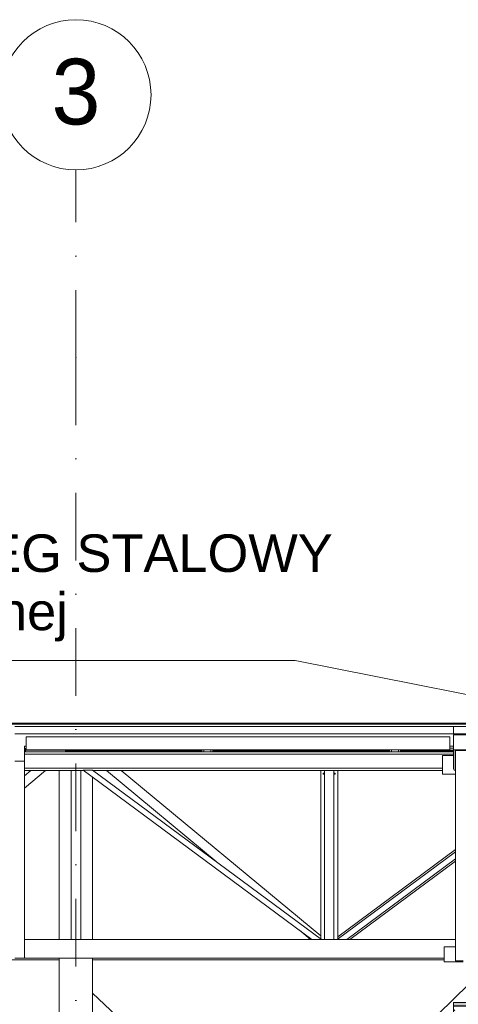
# Model space of a CAD drawing. Header units: centimetres. Extents: x -1103 to 10505, y -997 to 1780.
# Tile 74 of 102: x 8410 to 8643, y 834 to 1358. Entities that reach past the tile are written whole.
import ezdxf
from ezdxf.enums import TextEntityAlignment as Align

# ---------------------------------------------------------------- set-up
doc = ezdxf.new("R2010")
doc.units = ezdxf.units.CM
doc.header["$LTSCALE"] = 0.1
doc.header["$MEASUREMENT"] = 0
doc.linetypes.add('Kropki i Kreski', pattern=[720, 360, -180, 0, -180])
doc.linetypes.add('Wipeout_Contour', pattern=[1000, 0, -1000])
for name, color, linetype in [('2_kładka_IFC.K_IR', 7, 'Continuous'), ('2_lądowisko_IFC.ISTN', 7, 'Continuous'), ('2_schody.K_IR', 7, 'Continuous'), ('2_stropy.K_IR', 7, 'Continuous'), ('3_lądowisko.K_IR', 7, 'Continuous'), ('3_opisy.K_IR', 7, 'Continuous'), ('4_osie.ISTN', 7, 'Continuous')]:
    doc.layers.add(name, color=color, linetype=linetype)
doc.styles.add('GENERATED_STYLE_1', font='txt')
pattern_1 = [(45, (10358.23, -421.512), (-9.19239, 9.19239), []), (45, (10353.634, -416.916), (-9.19239, 9.19239), [9.75, -3.25])]

# ---------------------------------------------------------------- blocks, each defined once
blk = doc.blocks.new('ElemPrzekroju_678_2', base_point=(10358.23, -421.51))
at = {"layer": '3_lądowisko.K_IR', "color": 7, "linetype": 'Continuous', "lineweight": 15}
for p, q in [((8372.45, 983.79), (8641.5, 983.79)), ((8641.5, 983.79), (8774.22, 983.79))]:
    blk.add_line(p, q, dxfattribs=at)
blk = doc.blocks.new('ElemPrzekroju_681_2', base_point=(10358.23, -421.51))
at = {"layer": '3_lądowisko.K_IR', "color": 7, "linetype": 'Continuous', "lineweight": 15}
blk.add_line((8383.41, 983.79), (9035.77, 983.79), dxfattribs=at)
blk = doc.blocks.new('ElemPrzekroju_731_2', base_point=(10358.23, -421.51))
at = {"layer": '2_lądowisko_IFC.ISTN', "color": 252, "linetype": 'Continuous', "lineweight": 9}
for p, q in [((8413.09, 971.49), (8412.1, 971.49)), ((8412.1, 963.49), (8412.1, 971.49)), ((8640.86, 971.49), (8638.86, 971.49)), ((8412.1, 968.49), (8640.86, 968.49)), ((8412.1, 968.49), (8412.26, 968.49)), ((8412.1, 967.29), (8640.86, 967.29)), ((8412.26, 968.49), (8412.61, 968.49)), ((8412.61, 968.49), (8412.61, 970.29)), ((8412.61, 969.39), (8434.04, 969.39)), ((8434.04, 968.84), (8434.04, 969.39)), ((8434.04, 969.39), (8434.18, 969.39)), ((8434.08, 969.23), (8434.04, 968.84)), ((8506.61, 968.84), (8434.04, 968.84)), ((8434.04, 968.49), (8434.04, 968.84)), ((8434.18, 969.39), (8434.08, 969.23)), ((8506.61, 969.39), (8434.18, 969.39)), ((8435.59, 969.49), (8435.52, 969.39)), ((8506.61, 968.49), (8506.61, 969.49)), ((8506.61, 968.49), (8506.96, 968.49)), ((8506.96, 968.49), (8507.81, 968.49)), ((8507.81, 968.49), (8507.81, 969.49)), ((8507.81, 968.49), (8511.41, 968.49)), ((8511.41, 968.49), (8511.41, 969.49)), ((8511.41, 968.49), (8512.26, 968.49)), ((8512.26, 968.49), (8512.61, 968.49)), ((8512.61, 968.49), (8512.61, 969.49)), ((8606.61, 969.39), (8512.61, 969.39)), ((8606.61, 968.84), (8512.61, 968.84)), ((8606.61, 968.49), (8606.61, 969.49)), ((8606.61, 968.49), (8606.96, 968.49)), ((8606.96, 968.49), (8607.81, 968.49)), ((8607.81, 968.49), (8607.81, 969.49)), ((8607.81, 968.49), (8611.41, 968.49)), ((8611.41, 968.49), (8611.41, 969.49)), ((8611.41, 968.49), (8612.26, 968.49)), ((8612.26, 968.49), (8612.61, 968.49)), ((8612.61, 968.49), (8612.61, 969.49)), ((8640.86, 969.39), (8612.61, 969.39)), ((8640.86, 968.84), (8612.61, 968.84)), ((8412.1, 963.49), (8407.1, 963.49)), ((8412.1, 963.49), (8412.1, 858.49)), ((8412.1, 959.69), (8634.86, 959.69)), ((8412.1, 949.16), (8423.37, 958.49)), ((8412.1, 955.65), (8415.53, 958.49)), ((8412.1, 958.49), (8437.1, 958.49)), ((8430.71, 868.49), (8430.71, 958.49)), ((8437.1, 958.49), (8437.1, 868.49)), ((8442.1, 958.49), (8437.1, 958.49)), ((8442.1, 958.49), (8442.1, 868.49)), ((8442.1, 958.49), (8443.83, 958.49)), ((8443.43, 958.78), (8565.33, 868.49)), ((8448.48, 958.78), (8443.43, 958.78)), ((8448.48, 958.78), (8570.37, 868.49)), ((8448.49, 868.49), (8448.49, 955.04)), ((8448.87, 958.49), (8572.1, 958.49)), ((8515.43, 909.18), (8455.82, 958.49)), ((8570.1, 870.45), (8463.66, 958.49)), ((8570.1, 868.83), (8570.1, 958.49)), ((8571.4, 956.49), (8571.4, 957.12)), ((8571.4, 957.12), (8572.1, 957.12)), ((8572.1, 956.49), (8571.4, 956.49)), ((8572.1, 958.49), (8572.1, 868.49)), ((8577.1, 958.49), (8572.1, 958.49)), ((8577.1, 958.49), (8577.1, 868.49)), ((8577.1, 958.49), (8634.86, 958.49)), ((8577.1, 957.12), (8577.8, 957.12)), ((8577.8, 956.49), (8577.1, 956.49)), ((8577.8, 957.12), (8577.8, 956.49)), ((8579.1, 868.69), (8579.1, 958.49)), ((8570.05, 950.49), (8570.05, 951.29)), ((8570.05, 951.29), (8570.1, 951.29)), ((8570.1, 950.49), (8570.05, 950.49)), ((8579.1, 951.29), (8579.15, 951.29)), ((8579.15, 950.49), (8579.1, 950.49)), ((8579.15, 951.29), (8579.15, 950.49)), ((8578.83, 868.49), (8641.86, 915.18)), ((8579.1, 869.93), (8641.86, 916.43)), ((8583.87, 868.49), (8641.86, 911.45)), ((8585.55, 868.49), (8641.87, 910.21)), ((8564.63, 868.49), (8558.65, 873.43)), ((8412.1, 868.49), (8641.87, 868.49)), ((8430.71, 857.69), (8169.6, 857.69)), ((8412.1, 858.49), (8407.1, 858.49)), ((8412.1, 858.49), (8635.87, 858.49)), ((8430.71, 349.49), (8430.71, 858.49)), ((8448.49, 840), (8448.49, 858.49)), ((8448.49, 857.69), (8635.87, 857.69)), ((8448.49, 840), (8461.19, 827.77)), ((8448.49, 821.98), (8448.49, 840))]:
    blk.add_line(p, q, dxfattribs=at)
blk = doc.blocks.new('ElemPrzekroju_770_2', base_point=(10358.23, -421.51))
at = {"layer": '2_schody.K_IR', "linetype": 'Continuous', "lineweight": 0, "true_color": 0x000000}
blk.add_hatch(color=18, dxfattribs=at).paths.add_polyline_path([(8805.87, 832.99), (8980.87, 832.99), (8980.87, 834.99), (8640.86, 834.99), (8640.86, 832.99), (8775.87, 832.99)])
at = {"layer": '2_schody.K_IR', "color": 7, "linetype": 'Continuous', "lineweight": 9}
for p, q in [((9000.87, 820.14), (9000.87, 834.99)), ((9000.87, 817.99), (9000.87, 818.14))]:
    blk.add_line(p, q, dxfattribs=at)
at = {"color": 254, "linetype": 'Wipeout_Contour', "lineweight": 0, "ltscale": 34988.709772}
blk.add_wipeout([(8640.86, 812.99), (8775.87, 812.99), (8775.87, 832.99), (8640.86, 832.99)], dxfattribs=at).dxf.layer = '2_schody.K_IR'
at = {"color": 254, "linetype": 'Wipeout_Contour', "lineweight": 0, "ltscale": 35725.51581}
blk.add_wipeout([(8805.87, 812.99), (8980.87, 812.99), (8980.87, 832.99), (8805.87, 832.99)], dxfattribs=at).dxf.layer = '2_schody.K_IR'
at = {"layer": '2_schody.K_IR', "linetype": 'Continuous', "lineweight": 0, "true_color": 0x000000}
h = blk.add_hatch(dxfattribs=at)
h.set_pattern_fill('Beton_zbrojony_0002', color=18, style=0, pattern_type=2)
h.set_pattern_definition(pattern_1)
h.paths.add_polyline_path([(8640.86, 812.99), (8775.87, 812.99), (8775.87, 832.99), (8640.86, 832.99)])
h = blk.add_hatch(dxfattribs=at)
h.set_pattern_fill('Beton_zbrojony_0002', color=18, style=0, pattern_type=2)
h.set_pattern_definition(pattern_1)
h.paths.add_polyline_path([(8805.87, 812.99), (8980.87, 812.99), (8980.87, 832.99), (8805.87, 832.99)])
at = {"layer": '2_schody.K_IR', "color": 7, "linetype": 'Continuous', "lineweight": 15}
blk.add_line((8978.87, 834.99), (8640.86, 834.99), dxfattribs=at)
at = {"layer": '2_schody.K_IR', "color": 7, "linetype": 'Continuous', "lineweight": 9}
blk.add_line((8983.37, 834.99), (9000.87, 834.99), dxfattribs=at)
at = {"layer": '2_schody.K_IR', "color": 7, "linetype": 'Continuous', "lineweight": 0}
blk.add_line((8980.87, 820.14), (8980.87, 817.99), dxfattribs=at)
at = {"layer": '2_schody.K_IR', "color": 7, "linetype": 'Continuous', "lineweight": 30}
for p, q in [((8775.87, 812.99), (8640.86, 812.99)), ((8944.19, 812.99), (8805.87, 812.99))]:
    blk.add_line(p, q, dxfattribs=at)
at = {"layer": '2_schody.K_IR', "color": 7, "linetype": 'Continuous', "lineweight": 0, "flags": 128}
blk.add_lwpolyline([(8640.86, 834.99), (8640.86, 832.99), (8640.86, 812.99)], dxfattribs=at)
at = {"layer": '2_schody.K_IR', "color": 7, "linetype": 'Continuous', "lineweight": 30, "flags": 128}
blk.add_lwpolyline([(8980.87, 832.99), (8805.87, 832.99), (8775.87, 832.99), (8640.86, 832.99)], dxfattribs=at)
blk = doc.blocks.new('ElemPrzekroju_1027_2', base_point=(10358.23, -421.51))
at = {"layer": '2_stropy.K_IR', "color": 7, "linetype": 'Continuous', "lineweight": 9}
for p, q in [((8407.1, 982.04), (8640.86, 982.04)), ((8640.86, 982.04), (8790.86, 982.04)), ((8640.86, 978.04), (8640.86, 982.04)), ((8790.86, 978.04), (8790.86, 982.04)), ((8407.1, 978.04), (8640.86, 978.04)), ((8640.86, 978.04), (8790.86, 978.04))]:
    blk.add_line(p, q, dxfattribs=at)
blk = doc.blocks.new('ElemPrzekroju_1029_2', base_point=(10358.23, -421.51))
at = {"layer": '2_stropy.K_IR', "color": 7, "linetype": 'Continuous', "lineweight": 9}
blk.add_line((8383.41, 983.29), (8815.31, 983.29), dxfattribs=at)
blk = doc.blocks.new('ElemPrzekroju_1138_2', base_point=(10358.23, -421.51))
at = {"layer": '2_kładka_IFC.K_IR', "color": 7, "linetype": 'Continuous', "lineweight": 15}
for p, q in [((8413.09, 969.49), (8413.09, 976.49)), ((8638.86, 976.49), (8413.09, 976.49)), ((8638.86, 969.49), (8638.86, 976.49)), ((8640.86, 969.49), (8640.86, 977.49)), ((8790.86, 977.49), (8640.86, 977.49)), ((8640.86, 970.49), (8638.86, 970.49)), ((8413.09, 970.29), (8412.1, 970.29)), ((8638.86, 969.49), (8413.09, 969.49)), ((8634.86, 966.55), (8634.86, 956.55)), ((8640.86, 966.55), (8634.86, 966.55)), ((8640.86, 969.49), (8640.86, 959.35)), ((8790.86, 969.49), (8640.86, 969.49)), ((8641.66, 969.49), (8641.66, 958.55)), ((8641.87, 857.18), (8641.86, 969.22)), ((8647.86, 969.22), (8641.86, 969.22)), ((8634.86, 956.55), (8641.86, 956.55)), ((8641.1, 958.78), (8640.86, 959.35)), ((8641.66, 958.55), (8641.1, 958.78)), ((8641.86, 958.55), (8641.66, 958.55)), ((8635.87, 864.56), (8635.87, 856.56)), ((8641.87, 864.56), (8635.87, 864.56)), ((8635.87, 856.56), (8645.86, 856.56)), ((8641.87, 857.18), (8645.86, 857.18))]:
    blk.add_line(p, q, dxfattribs=at)
blk = doc.blocks.new('Standardowy znacznik osi[9]_2', base_point=(8439.6, 1278.49))
at = {"layer": '4_osie.ISTN', "color": 252, "linetype": 'Kropki i Kreski', "lineweight": 15}
for q in [(8439.6, 1278.49), (8439.6, -721.51)]:
    blk.add_line((8439.6, 1178.49), q, dxfattribs=at)
at = {"layer": '4_osie.ISTN', "color": 252, "linetype": 'Continuous', "lineweight": 0}
blk.add_circle((8439.6, 1318.49), 40, dxfattribs=at)
at = {"layer": '4_osie.ISTN', "color": 252, "linetype": 'Kropki i Kreski', "lineweight": 15}
blk.add_point((8439.6, 1178.49), dxfattribs=at)
blk.add_point((8439.6, 1178.49), dxfattribs=at)
at = {"layer": '4_osie.ISTN', "color": 252, "lineweight": 0, "style": 'GENERATED_STYLE_1'}
blk.add_attdef('AC_MarkerText_1', text='', height=35, rotation=360, dxfattribs=at).set_placement((8439.6, 1320.19), align=Align.MIDDLE_CENTER)
blk = doc.blocks.new('Polilinia_8_2', base_point=(8102.8, 683.91))
at = {"layer": '3_opisy.K_IR', "color": 7, "linetype": 'Continuous', "lineweight": 15, "flags": 128}
blk.add_lwpolyline([(8102.8, 683.91), (8483.76, 683.2), (8723.48, 917.56)], dxfattribs=at)
blk = doc.blocks.new('Polilinia_9_2', base_point=(8112.06, 1017.15))
at = {"layer": '3_opisy.K_IR', "color": 7, "linetype": 'Continuous', "lineweight": 15, "flags": 128}
blk.add_lwpolyline([(8112.06, 1017.15), (8556.45, 1017.15), (8860.99, 956.73)], dxfattribs=at)

msp = doc.modelspace()

# ---------------------------------------------------------------- block references
at = {"layer": '2_lądowisko_IFC.ISTN', "lineweight": 0}
msp.add_blockref('ElemPrzekroju_731_2', (10358.23, -421.51), dxfattribs=at)
at = {"layer": '2_stropy.K_IR', "lineweight": 0}
for name in ['ElemPrzekroju_1029_2', 'ElemPrzekroju_1027_2']:
    msp.add_blockref(name, (10358.23, -421.51), dxfattribs=at)
at = {"layer": '3_lądowisko.K_IR', "lineweight": 0}
for name in ['ElemPrzekroju_678_2', 'ElemPrzekroju_681_2']:
    msp.add_blockref(name, (10358.23, -421.51), dxfattribs=at)
at = {"layer": '3_opisy.K_IR', "color": 7, "linetype": 'Continuous', "lineweight": 15}
msp.add_blockref('Polilinia_9_2', (8112.06, 1017.15), dxfattribs=at)
at = {"layer": '4_osie.ISTN', "color": 252, "linetype": 'Continuous', "lineweight": 0}
msp.add_blockref('Standardowy znacznik osi[9]_2', (8439.6, 1278.49), dxfattribs=at).add_auto_attribs({'AC_MarkerText_1': '3'})

# ---------------------------------------------------------------- texts
at = {"layer": '3_opisy.K_IR', "color": 7, "linetype": 'Continuous', "lineweight": 0, "insert": (8123.19, 1027.24), "char_height": 20, "attachment_point": 7, "line_spacing_factor": 0.930574, "style": 'GENERATED_STYLE_1'}
msp.add_mtext('\\A1;{\\pql;\\fArial|b0|i0|c238|p38;PROJEKTOWAN\\fArial|b0|i0|c238|p38;Y\\fArial|b0|i0|c238|p38; \\fArial|b0|i0|c238|p38;BIEG\\fArial|b0|i0|c238|p38; STALOW\\fArial|b0|i0|c238|p38;Y\\fArial|b0|i0|c238|p38; \\P\\pql;\\fArial|b0|i0|c238|p38;wg branży konstrukcyjnej }', dxfattribs=at)

# ---------------------------------------------------------------- next in the draw order: block references
at = {"layer": '2_schody.K_IR', "lineweight": 0}
msp.add_blockref('ElemPrzekroju_770_2', (10358.23, -421.51), dxfattribs=at)

# ---------------------------------------------------------------- next in the draw order: block references
at = {"layer": '2_kładka_IFC.K_IR', "lineweight": 0}
msp.add_blockref('ElemPrzekroju_1138_2', (10358.23, -421.51), dxfattribs=at)
at = {"layer": '3_opisy.K_IR', "color": 7, "linetype": 'Continuous', "lineweight": 15}
msp.add_blockref('Polilinia_8_2', (8102.8, 683.91), dxfattribs=at)

doc.saveas('drawing.dxf')
